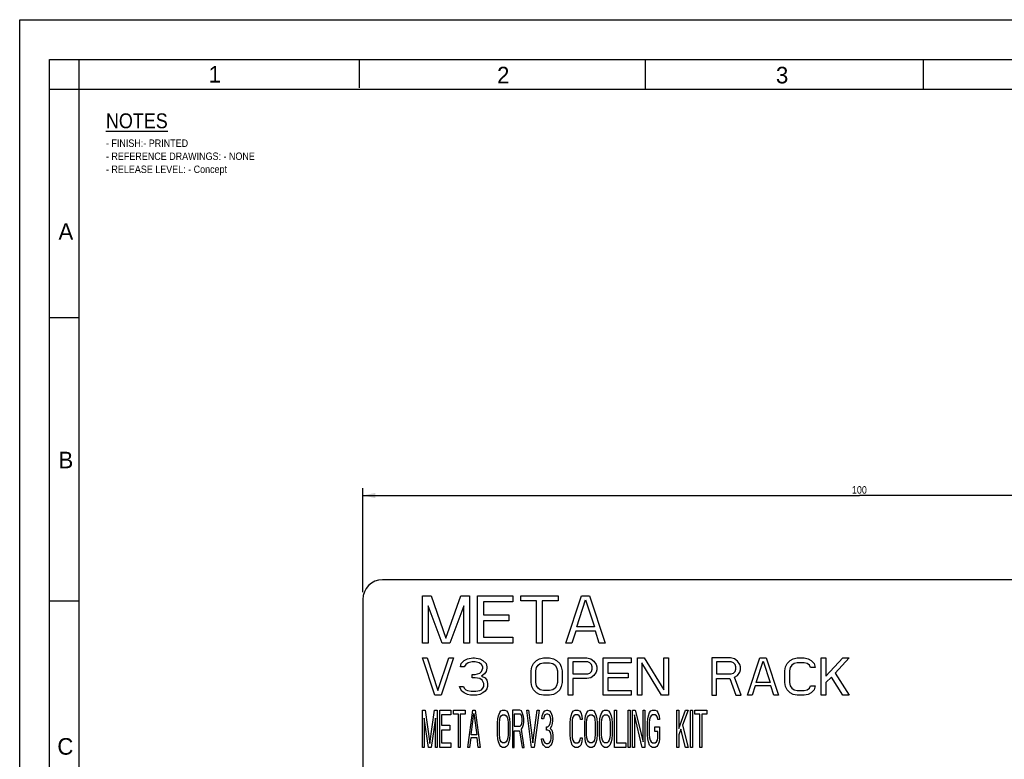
# Model space of a CAD drawing. Header units: millimetres. Extents: x 0 to 420, y -116 to 297.
# Tile 2 of 11: x 0 to 198, y 148 to 297. Entities that reach past the tile are written whole.
import ezdxf

# ---------------------------------------------------------------- set-up
doc = ezdxf.new("R2010")
doc.units = ezdxf.units.MM
doc.header["$LTSCALE"] = 23.1
doc.layers.get('0').update_dxf_attribs({"linetype": 'CONTINUOUS'})
doc.styles.get("Standard").update_dxf_attribs({"font": 'txt', "width": 0.9})
doc.styles.add('TEXTSTYLE_2', font='txt')
doc.dimstyles.new('DIMSTYLE_1', dxfattribs={"dimtxt": 1.5, "dimasz": 2.5, "dimexe": 1.5, "dimexo": 1.5, "dimgap": 0.375, "dimtad": 1, "dimdec": 0, "dimlfac": 0.5, "dimzin": 0, "dimdsep": 46, "dimtxsty": 'Standard', "dimblk": '_FILLED', "dimblk1": '_FILLED', "dimblk2": '_FILLED', "dimcen": 0.09, "dimazin": 0, "dimtp": 0.3, "dimtm": 0.3, "dimtfac": 1, "dimtdec": 0, "dimtofl": 0, "dimtmove": 0, "dimatfit": 3, "dimldrblk": '_FILLED', "dimfxl": 0, "dimtolj": 1, "dimtzin": 0, "dimarcsym": 0})

# ---------------------------------------------------------------- blocks, each defined once
blk = doc.blocks.new('_FILLED')
at = {"color": 0, "linetype": 'ByBlock'}
blk.add_solid([(0, 0), (-1, 0.2), (-1, -0.2)], dxfattribs=at)
blk = doc.blocks.new('*D1')
at = {"color": 2, "linetype": 'Continuous'}
for p, q in [((69.09, 181.8), (69.09, 202.75)), ((269.09, 185.68), (269.09, 202.75)), ((69.09, 201.25), (169.09, 201.25)), ((269.09, 201.25), (169.09, 201.25))]:
    blk.add_line(p, q, dxfattribs=at)
at = {"color": 2, "linetype": 'Continuous', "xscale": 2.5, "yscale": 2.5, "zscale": 2.5, "rotation": 180}
blk.add_blockref('_FILLED', (69.09, 201.25), dxfattribs=at)
at = {"color": 2, "linetype": 'Continuous', "xscale": 2.5, "yscale": 2.5, "zscale": 2.5}
blk.add_blockref('_FILLED', (269.09, 201.25), dxfattribs=at)
at = {"color": 2, "linetype": 'Continuous', "insert": (169.09, 203.13), "char_height": 1.5, "width": 4.05, "attachment_point": 2, "line_spacing_factor": 0.9}
blk.add_mtext('100', dxfattribs=at)

msp = doc.modelspace()

# ---------------------------------------------------------------- linework, layer by layer
at = {"color": 7, "linetype": 'Continuous'}
for p, q in [((0, 0), (0, 297)), ((0, 297), (420, 297)), ((6, 6), (6, 289)), ((6, 289), (413, 289)), ((12, 6), (12, 289)), ((68.44, 283.3), (68.44, 288.86)), ((126, 283), (126, 289)), ((182, 283), (182, 289)), ((6, 283), (413, 283)), ((12, 237), (6, 237)), ((265.09, 184.3), (73.09, 184.3)), ((81.09, 171.55), (81.09, 181.05)), ((81.09, 181.05), (82.88, 181.05)), ((82.88, 181.05), (85.84, 172.56)), ((85.84, 172.56), (88.81, 181.05)), ((88.81, 181.05), (90.59, 181.05)), ((90.59, 181.05), (90.59, 171.55)), ((92.18, 171.55), (92.18, 181.05)), ((92.18, 181.05), (99.3, 181.05)), ((99.3, 181.05), (99.3, 179.84)), ((100.89, 180.04), (100.89, 181.05)), ((100.89, 181.05), (108.41, 181.05)), ((108.41, 181.05), (108.41, 180.04)), ((109.99, 171.55), (113.16, 181.05)), ((113.16, 181.05), (114.74, 181.05)), ((114.74, 181.05), (117.91, 171.55)), ((12, 180), (6, 180)), ((69.09, 180.3), (69.09, 92.3)), ((82.28, 179.03), (82.28, 171.55)), ((85.05, 171.55), (82.28, 179.03)), ((89.41, 179.03), (86.64, 171.55)), ((89.41, 171.55), (89.41, 179.03)), ((93.37, 179.84), (93.37, 177.21)), ((99.3, 179.84), (93.37, 179.84)), ((104.05, 180.04), (100.89, 180.04)), ((104.05, 171.55), (104.05, 180.04)), ((105.24, 180.04), (105.24, 171.55)), ((108.41, 180.04), (105.24, 180.04)), ((112.17, 174.79), (113.95, 180.24)), ((113.95, 180.24), (115.73, 174.79)), ((93.37, 177.21), (98.51, 177.21)), ((98.51, 177.21), (98.51, 176)), ((93.37, 176), (93.37, 172.76)), ((98.51, 176), (93.37, 176)), ((115.73, 174.79), (112.17, 174.79)), ((93.37, 172.76), (99.3, 172.76)), ((99.3, 172.76), (99.3, 171.55)), ((111.97, 173.98), (111.18, 171.55)), ((115.93, 173.98), (111.97, 173.98)), ((116.72, 171.55), (115.93, 173.98)), ((82.28, 171.55), (81.09, 171.55)), ((86.64, 171.55), (85.05, 171.55)), ((90.59, 171.55), (89.41, 171.55)), ((99.3, 171.55), (92.18, 171.55)), ((105.24, 171.55), (104.05, 171.55)), ((111.18, 171.55), (109.99, 171.55)), ((117.91, 171.55), (116.72, 171.55)), ((83.59, 161.05), (81.09, 168.55)), ((81.09, 168.55), (82.03, 168.55)), ((82.03, 168.55), (84.22, 162.01)), ((84.22, 162.01), (86.41, 168.55)), ((87.34, 168.55), (84.84, 161.05)), ((86.41, 168.55), (87.34, 168.55)), ((90.16, 168.39), (91.25, 168.55)), ((91.25, 168.55), (91.56, 168.55)), ((91.56, 168.55), (92.66, 168.39)), ((104.69, 168.39), (105.47, 168.55)), ((105.47, 168.55), (106.72, 168.55)), ((106.72, 168.55), (107.5, 168.39)), ((110.47, 161.05), (110.47, 168.55)), ((110.47, 168.55), (114.22, 168.55)), ((114.22, 168.55), (115, 168.39)), ((117.5, 161.05), (117.5, 168.55)), ((117.5, 168.55), (123.13, 168.55)), ((123.13, 168.55), (123.13, 167.59)), ((124.38, 161.05), (124.38, 168.55)), ((124.38, 168.55), (125.78, 168.55)), ((125.78, 168.55), (129.69, 162.17)), ((129.69, 162.17), (129.69, 168.55)), ((129.69, 168.55), (130.63, 168.55)), ((130.63, 168.55), (130.63, 161.05)), ((139.38, 168.55), (139.38, 161.05)), ((143.13, 168.55), (139.38, 168.55)), ((143.91, 168.39), (143.13, 168.55)), ((146.56, 161.05), (149.06, 168.55)), ((149.06, 168.55), (150.31, 168.55)), ((150.31, 168.55), (152.81, 161.05)), ((155.78, 168.39), (156.56, 168.55)), ((156.56, 168.55), (157.97, 168.55)), ((157.97, 168.55), (158.75, 168.39)), ((161.41, 161.05), (161.41, 168.55)), ((161.41, 168.55), (162.34, 168.55)), ((162.34, 164.88), (165.78, 168.55)), ((162.34, 168.55), (162.34, 164.88)), ((167.03, 168.55), (164.22, 165.52)), ((165.78, 168.55), (167.03, 168.55)), ((88.75, 166.8), (88.91, 167.43)), ((89.53, 166.8), (88.75, 166.8)), ((88.91, 167.43), (89.53, 168.07)), ((89.53, 168.07), (90.16, 168.39)), ((89.84, 167.27), (89.53, 166.8)), ((90.31, 167.59), (89.84, 167.27)), ((91.09, 167.75), (90.31, 167.59)), ((91.72, 167.75), (91.09, 167.75)), ((92.5, 167.59), (91.72, 167.75)), ((92.97, 167.27), (92.5, 167.59)), ((92.66, 168.39), (93.28, 168.07)), ((93.28, 166.8), (92.97, 167.27)), ((93.28, 168.07), (93.91, 167.43)), ((93.28, 166.48), (93.28, 166.8)), ((93.91, 167.43), (94.06, 166.8)), ((94.06, 166.8), (94.06, 166.48)), ((102.97, 166), (103.13, 166.8)), ((103.13, 166.8), (103.44, 167.43)), ((103.44, 167.43), (104.06, 168.07)), ((103.91, 166), (104.06, 166.64)), ((104.06, 168.07), (104.69, 168.39)), ((104.06, 166.64), (104.38, 167.11)), ((104.38, 167.11), (104.84, 167.43)), ((104.84, 167.43), (105.47, 167.59)), ((105.47, 167.59), (106.72, 167.59)), ((106.72, 167.59), (107.34, 167.43)), ((107.34, 167.43), (107.81, 167.11)), ((107.5, 168.39), (108.13, 168.07)), ((107.81, 167.11), (108.13, 166.64)), ((108.13, 168.07), (108.75, 167.43)), ((108.13, 166.64), (108.28, 166)), ((108.75, 167.43), (109.06, 166.8)), ((109.06, 166.8), (109.22, 166)), ((111.41, 167.75), (111.41, 165.36)), ((114.38, 167.75), (111.41, 167.75)), ((114.84, 167.59), (114.38, 167.75)), ((115.16, 167.27), (114.84, 167.59)), ((115, 168.39), (115.63, 167.91)), ((115.31, 166.8), (115.16, 167.27)), ((115.31, 166.32), (115.31, 166.8)), ((115.63, 167.91), (116.09, 167.27)), ((116.09, 167.27), (116.25, 166.8)), ((116.25, 166.8), (116.25, 166.16)), ((118.44, 167.59), (118.44, 165.52)), ((123.13, 167.59), (118.44, 167.59)), ((125.31, 167.59), (125.31, 161.05)), ((129.22, 161.05), (125.31, 167.59)), ((140.31, 167.75), (140.31, 165.36)), ((143.28, 167.75), (140.31, 167.75)), ((143.75, 167.59), (143.28, 167.75)), ((144.06, 167.27), (143.75, 167.59)), ((144.53, 167.91), (143.91, 168.39)), ((144.22, 166.8), (144.06, 167.27)), ((144.22, 166.32), (144.22, 166.8)), ((145, 167.27), (144.53, 167.91)), ((145.16, 166.8), (145, 167.27)), ((145.16, 166.16), (145.16, 166.8)), ((148.28, 163.6), (149.69, 167.91)), ((149.69, 167.91), (151.09, 163.6)), ((154.06, 166), (154.22, 166.8)), ((154.22, 166.8), (154.53, 167.43)), ((154.53, 167.43), (155.16, 168.07)), ((155.16, 166.64), (155, 166)), ((155.16, 168.07), (155.78, 168.39)), ((155.47, 167.11), (155.16, 166.64)), ((155.94, 167.43), (155.47, 167.11)), ((156.56, 167.59), (155.94, 167.43)), ((157.97, 167.59), (156.56, 167.59)), ((158.59, 167.43), (157.97, 167.59)), ((159.06, 167.11), (158.59, 167.43)), ((158.75, 168.39), (159.38, 168.07)), ((159.22, 166.64), (159.06, 167.11)), ((160.16, 166.64), (159.22, 166.64)), ((159.38, 168.07), (160, 167.43)), ((160, 167.43), (160.16, 166.64)), ((91.09, 164.56), (91.09, 165.2)), ((91.09, 165.2), (91.72, 165.2)), ((91.72, 165.2), (92.66, 165.52)), ((92.66, 165.52), (92.97, 165.84)), ((92.97, 165.84), (93.28, 166.48)), ((93.59, 165.36), (92.97, 164.88)), ((92.97, 164.88), (93.75, 164.56)), ((93.91, 165.84), (93.59, 165.36)), ((94.06, 166.48), (93.91, 165.84)), ((102.97, 163.6), (102.97, 166)), ((103.91, 163.6), (103.91, 166)), ((108.28, 166), (108.28, 163.6)), ((109.22, 166), (109.22, 163.6)), ((111.41, 165.36), (114.38, 165.36)), ((114.38, 165.36), (114.84, 165.52)), ((114.84, 165.52), (115.16, 165.84)), ((115.63, 165.04), (115, 164.56)), ((115.16, 165.84), (115.31, 166.32)), ((116.09, 165.68), (115.63, 165.04)), ((116.25, 166.16), (116.09, 165.68)), ((118.44, 165.52), (122.5, 165.52)), ((122.5, 165.52), (122.5, 164.56)), ((140.31, 165.36), (143.28, 165.36)), ((143.28, 165.36), (143.75, 165.52)), ((143.75, 165.52), (144.06, 165.84)), ((143.91, 164.72), (144.53, 165.04)), ((145.31, 161.05), (143.91, 164.72)), ((144.06, 165.84), (144.22, 166.32)), ((144.53, 165.04), (145, 165.68)), ((145, 165.68), (145.16, 166.16)), ((154.06, 163.6), (154.06, 166)), ((155, 166), (155, 163.6)), ((163.44, 164.72), (162.34, 163.6)), ((165.78, 161.05), (163.44, 164.72)), ((164.22, 165.52), (167.03, 161.05)), ((88.75, 162.33), (88.59, 162.81)), ((88.59, 162.81), (89.38, 162.81)), ((89.38, 162.81), (89.53, 162.49)), ((91.72, 164.56), (91.09, 164.56)), ((92.66, 164.4), (91.72, 164.56)), ((93.13, 164.08), (92.66, 164.4)), ((93.44, 163.44), (93.13, 164.08)), ((93.28, 162.49), (93.44, 162.81)), ((93.44, 162.81), (93.44, 163.44)), ((93.75, 164.56), (94.06, 164.08)), ((94.06, 164.08), (94.22, 163.44)), ((94.22, 162.81), (94.06, 162.33)), ((94.22, 163.44), (94.22, 162.81)), ((103.13, 162.81), (102.97, 163.6)), ((103.44, 162.17), (103.13, 162.81)), ((104.06, 162.97), (103.91, 163.6)), ((104.38, 162.49), (104.06, 162.97)), ((108.13, 162.97), (107.81, 162.49)), ((108.28, 163.6), (108.13, 162.97)), ((109.06, 162.81), (108.75, 162.17)), ((109.22, 163.6), (109.06, 162.81)), ((111.41, 164.4), (111.41, 161.05)), ((114.22, 164.4), (111.41, 164.4)), ((115, 164.56), (114.22, 164.4)), ((118.44, 164.56), (118.44, 162.01)), ((122.5, 164.56), (118.44, 164.56)), ((140.31, 161.05), (140.31, 164.4)), ((140.31, 164.4), (142.97, 164.4)), ((142.97, 164.4), (144.22, 161.05)), ((148.13, 162.97), (147.5, 161.05)), ((151.25, 162.97), (148.13, 162.97)), ((151.09, 163.6), (148.28, 163.6)), ((151.88, 161.05), (151.25, 162.97)), ((154.22, 162.81), (154.06, 163.6)), ((154.53, 162.17), (154.22, 162.81)), ((155, 163.6), (155.16, 162.97)), ((155.16, 162.97), (155.47, 162.49)), ((159.06, 162.49), (159.22, 162.97)), ((159.22, 162.97), (160.16, 162.97)), ((160.16, 162.97), (160, 162.17)), ((162.34, 163.6), (162.34, 161.05)), ((84.84, 161.05), (83.59, 161.05)), ((89.06, 161.85), (88.75, 162.33)), ((89.53, 161.53), (89.06, 161.85)), ((89.53, 162.49), (89.84, 162.17)), ((90.16, 161.21), (89.53, 161.53)), ((89.84, 162.17), (90.16, 162.01)), ((90.16, 162.01), (90.94, 161.85)), ((90.78, 161.05), (90.16, 161.21)), ((92.03, 161.05), (90.78, 161.05)), ((90.94, 161.85), (91.88, 161.85)), ((91.88, 161.85), (92.66, 162.01)), ((92.66, 161.21), (92.03, 161.05)), ((92.66, 162.01), (92.97, 162.17)), ((93.28, 161.53), (92.66, 161.21)), ((92.97, 162.17), (93.28, 162.49)), ((93.75, 161.85), (93.28, 161.53)), ((94.06, 162.33), (93.75, 161.85)), ((104.06, 161.53), (103.44, 162.17)), ((104.69, 161.21), (104.06, 161.53)), ((104.84, 162.17), (104.38, 162.49)), ((105.47, 161.05), (104.69, 161.21)), ((105.47, 162.01), (104.84, 162.17)), ((106.72, 162.01), (105.47, 162.01)), ((106.72, 161.05), (105.47, 161.05)), ((107.34, 162.17), (106.72, 162.01)), ((107.5, 161.21), (106.72, 161.05)), ((107.81, 162.49), (107.34, 162.17)), ((108.13, 161.53), (107.5, 161.21)), ((108.75, 162.17), (108.13, 161.53)), ((111.41, 161.05), (110.47, 161.05)), ((123.13, 161.05), (117.5, 161.05)), ((118.44, 162.01), (123.13, 162.01)), ((123.13, 162.01), (123.13, 161.05)), ((125.31, 161.05), (124.38, 161.05)), ((130.63, 161.05), (129.22, 161.05)), ((139.38, 161.05), (140.31, 161.05)), ((144.22, 161.05), (145.31, 161.05)), ((147.5, 161.05), (146.56, 161.05)), ((152.81, 161.05), (151.88, 161.05)), ((155.16, 161.53), (154.53, 162.17)), ((155.78, 161.21), (155.16, 161.53)), ((155.47, 162.49), (155.94, 162.17)), ((156.56, 161.05), (155.78, 161.21)), ((155.94, 162.17), (156.56, 162.01)), ((156.56, 162.01), (157.97, 162.01)), ((157.97, 161.05), (156.56, 161.05)), ((157.97, 162.01), (158.59, 162.17)), ((158.75, 161.21), (157.97, 161.05)), ((158.59, 162.17), (159.06, 162.49)), ((159.38, 161.53), (158.75, 161.21)), ((160, 162.17), (159.38, 161.53)), ((162.34, 161.05), (161.41, 161.05)), ((167.03, 161.05), (165.78, 161.05)), ((81.09, 150.55), (81.09, 158.05)), ((81.09, 158.05), (81.66, 158.05)), ((81.66, 158.05), (82.59, 151.35)), ((82.59, 151.35), (83.53, 158.05)), ((83.53, 158.05), (84.09, 158.05)), ((84.09, 158.05), (84.09, 150.55)), ((84.59, 150.55), (84.59, 158.05)), ((84.59, 158.05), (86.84, 158.05)), ((84.97, 157.09), (84.97, 155.02)), ((86.84, 157.09), (84.97, 157.09)), ((86.84, 158.05), (86.84, 157.09)), ((87.34, 157.25), (87.34, 158.05)), ((87.34, 158.05), (89.72, 158.05)), ((88.34, 157.25), (87.34, 157.25)), ((88.34, 150.55), (88.34, 157.25)), ((88.72, 157.25), (88.72, 150.55)), ((89.72, 157.25), (88.72, 157.25)), ((89.72, 158.05), (89.72, 157.25)), ((90.22, 150.55), (91.22, 158.05)), ((90.91, 153.1), (91.47, 157.41)), ((91.22, 158.05), (91.72, 158.05)), ((91.47, 157.41), (92.03, 153.1)), ((91.72, 158.05), (92.72, 150.55)), ((96.28, 156.3), (96.41, 156.93)), ((96.41, 156.93), (96.66, 157.57)), ((96.66, 157.57), (96.91, 157.89)), ((96.78, 156.61), (96.97, 156.93)), ((96.91, 157.89), (97.22, 158.05)), ((96.97, 156.93), (97.22, 157.09)), ((97.22, 158.05), (97.72, 158.05)), ((97.22, 157.09), (97.72, 157.09)), ((97.72, 158.05), (98.03, 157.89)), ((97.72, 157.09), (97.97, 156.93)), ((97.97, 156.93), (98.16, 156.61)), ((98.03, 157.89), (98.28, 157.57)), ((98.28, 157.57), (98.53, 156.93)), ((98.53, 156.93), (98.66, 156.3)), ((99.22, 158.05), (99.22, 150.55)), ((100.72, 158.05), (99.22, 158.05)), ((99.59, 157.25), (99.59, 154.86)), ((100.78, 157.25), (99.59, 157.25)), ((101.03, 157.89), (100.72, 158.05)), ((100.97, 157.09), (100.78, 157.25)), ((101.09, 156.77), (100.97, 157.09)), ((101.28, 157.41), (101.03, 157.89)), ((101.16, 156.3), (101.09, 156.77)), ((101.47, 156.77), (101.28, 157.41)), ((101.53, 156.3), (101.47, 156.77)), ((103.09, 150.55), (102.09, 158.05)), ((102.09, 158.05), (102.47, 158.05)), ((102.47, 158.05), (103.34, 151.51)), ((103.34, 151.51), (104.22, 158.05)), ((104.59, 158.05), (103.59, 150.55)), ((104.22, 158.05), (104.59, 158.05)), ((105.16, 156.3), (105.22, 156.93)), ((105.22, 156.93), (105.47, 157.57)), ((105.47, 157.57), (105.72, 157.89)), ((105.59, 156.77), (105.47, 156.3)), ((105.78, 157.09), (105.59, 156.77)), ((105.72, 157.89), (106.16, 158.05)), ((106.09, 157.25), (105.78, 157.09)), ((106.34, 157.25), (106.09, 157.25)), ((106.16, 158.05), (106.28, 158.05)), ((106.28, 158.05), (106.72, 157.89)), ((106.66, 157.09), (106.34, 157.25)), ((106.84, 156.77), (106.66, 157.09)), ((106.72, 157.89), (106.97, 157.57)), ((106.97, 156.3), (106.84, 156.77)), ((106.97, 157.57), (107.22, 156.93)), ((107.22, 156.93), (107.28, 156.3)), ((110.91, 156.3), (111.03, 156.93)), ((111.03, 156.93), (111.28, 157.57)), ((111.28, 157.57), (111.53, 157.89)), ((111.59, 156.93), (111.41, 156.61)), ((111.53, 157.89), (111.84, 158.05)), ((111.84, 157.09), (111.59, 156.93)), ((111.84, 158.05), (112.41, 158.05)), ((112.41, 157.09), (111.84, 157.09)), ((112.41, 158.05), (112.72, 157.89)), ((112.66, 156.93), (112.41, 157.09)), ((112.84, 156.61), (112.66, 156.93)), ((112.72, 157.89), (112.97, 157.57)), ((112.97, 157.57), (113.22, 156.93)), ((113.22, 156.93), (113.28, 156.14)), ((113.84, 156.3), (113.97, 156.93)), ((113.97, 156.93), (114.22, 157.57)), ((114.22, 157.57), (114.47, 157.89)), ((114.34, 156.61), (114.53, 156.93)), ((114.47, 157.89), (114.78, 158.05)), ((114.53, 156.93), (114.78, 157.09)), ((114.78, 158.05), (115.28, 158.05)), ((114.78, 157.09), (115.28, 157.09)), ((115.28, 158.05), (115.59, 157.89)), ((115.28, 157.09), (115.53, 156.93)), ((115.53, 156.93), (115.72, 156.61)), ((115.59, 157.89), (115.84, 157.57)), ((115.84, 157.57), (116.09, 156.93)), ((116.09, 156.93), (116.22, 156.3)), ((116.84, 156.3), (116.97, 156.93)), ((116.97, 156.93), (117.22, 157.57)), ((117.22, 157.57), (117.47, 157.89)), ((117.34, 156.61), (117.53, 156.93)), ((117.47, 157.89), (117.78, 158.05)), ((117.53, 156.93), (117.78, 157.09)), ((117.78, 158.05), (118.28, 158.05)), ((117.78, 157.09), (118.28, 157.09)), ((118.28, 158.05), (118.59, 157.89)), ((118.28, 157.09), (118.53, 156.93)), ((118.53, 156.93), (118.72, 156.61)), ((118.59, 157.89), (118.84, 157.57)), ((118.84, 157.57), (119.09, 156.93)), ((119.09, 156.93), (119.22, 156.3)), ((119.78, 150.55), (119.78, 158.05)), ((119.78, 158.05), (120.16, 158.05)), ((120.16, 158.05), (120.16, 151.51)), ((122.53, 150.55), (122.53, 158.05)), ((122.53, 158.05), (122.91, 158.05)), ((122.91, 158.05), (122.91, 150.55)), ((123.41, 150.55), (123.41, 158.05)), ((123.41, 158.05), (123.97, 158.05)), ((123.78, 157.09), (123.78, 150.55)), ((125.34, 150.55), (123.78, 157.09)), ((123.97, 158.05), (125.53, 151.67)), ((125.53, 151.67), (125.53, 158.05)), ((125.53, 158.05), (125.91, 158.05)), ((125.91, 158.05), (125.91, 150.55)), ((126.47, 156.3), (126.59, 156.93)), ((126.59, 156.93), (126.84, 157.57)), ((126.84, 157.57), (127.09, 157.89)), ((127.16, 156.93), (126.97, 156.61)), ((127.09, 157.89), (127.41, 158.05)), ((127.41, 157.09), (127.16, 156.93)), ((127.41, 158.05), (127.97, 158.05)), ((127.97, 157.09), (127.41, 157.09)), ((127.97, 158.05), (128.28, 157.89)), ((128.22, 156.93), (127.97, 157.09)), ((128.41, 156.61), (128.22, 156.93)), ((128.28, 157.89), (128.53, 157.57)), ((128.53, 157.57), (128.78, 156.93)), ((128.78, 156.93), (128.84, 156.14)), ((132.34, 150.55), (132.34, 158.05)), ((132.34, 158.05), (132.72, 158.05)), ((132.72, 158.05), (132.72, 154.38)), ((132.72, 154.38), (134.09, 158.05)), ((134.59, 158.05), (133.47, 155.02)), ((134.09, 158.05), (134.59, 158.05)), ((135.09, 150.55), (135.09, 158.05)), ((135.09, 158.05), (135.47, 158.05)), ((135.47, 158.05), (135.47, 150.55)), ((135.97, 157.25), (135.97, 158.05)), ((135.97, 158.05), (138.34, 158.05)), ((136.97, 157.25), (135.97, 157.25)), ((136.97, 150.55), (136.97, 157.25)), ((137.34, 157.25), (137.34, 150.55)), ((138.34, 157.25), (137.34, 157.25)), ((138.34, 158.05), (138.34, 157.25)), ((81.47, 156.46), (81.47, 150.55)), ((82.34, 150.55), (81.47, 156.46)), ((83.72, 156.46), (82.84, 150.55)), ((83.72, 150.55), (83.72, 156.46)), ((84.97, 155.02), (86.59, 155.02)), ((86.59, 155.02), (86.59, 154.06)), ((96.22, 155.5), (96.28, 156.3)), ((96.22, 153.1), (96.22, 155.5)), ((96.59, 155.5), (96.66, 156.14)), ((96.59, 153.1), (96.59, 155.5)), ((96.66, 156.14), (96.78, 156.61)), ((98.16, 156.61), (98.28, 156.14)), ((98.28, 156.14), (98.34, 155.5)), ((98.34, 155.5), (98.34, 153.1)), ((98.66, 156.3), (98.72, 155.5)), ((98.72, 155.5), (98.72, 153.1)), ((99.59, 154.86), (100.78, 154.86)), ((100.78, 154.86), (100.97, 155.02)), ((100.97, 155.02), (101.09, 155.34)), ((101.09, 155.34), (101.16, 155.82)), ((101.16, 155.82), (101.16, 156.3)), ((101.28, 154.54), (101.47, 155.18)), ((101.47, 155.18), (101.53, 155.66)), ((101.53, 155.66), (101.53, 156.3)), ((105.47, 156.3), (105.16, 156.3)), ((106.09, 154.06), (106.09, 154.7)), ((106.09, 154.7), (106.34, 154.7)), ((106.34, 154.7), (106.72, 155.02)), ((106.72, 155.02), (106.84, 155.34)), ((106.84, 155.34), (106.97, 155.98)), ((107.09, 154.86), (106.84, 154.38)), ((106.97, 155.98), (106.97, 156.3)), ((107.22, 155.34), (107.09, 154.86)), ((107.28, 155.98), (107.22, 155.34)), ((107.28, 156.3), (107.28, 155.98)), ((110.84, 155.5), (110.91, 156.3)), ((110.84, 153.1), (110.84, 155.5)), ((111.28, 156.14), (111.22, 155.5)), ((111.22, 155.5), (111.22, 153.1)), ((111.41, 156.61), (111.28, 156.14)), ((112.91, 156.14), (112.84, 156.61)), ((113.28, 156.14), (112.91, 156.14)), ((113.78, 155.5), (113.84, 156.3)), ((113.78, 153.1), (113.78, 155.5)), ((114.16, 155.5), (114.22, 156.14)), ((114.16, 153.1), (114.16, 155.5)), ((114.22, 156.14), (114.34, 156.61)), ((115.72, 156.61), (115.84, 156.14)), ((115.84, 156.14), (115.91, 155.5)), ((115.91, 155.5), (115.91, 153.1)), ((116.22, 156.3), (116.28, 155.5)), ((116.28, 155.5), (116.28, 153.1)), ((116.78, 155.5), (116.84, 156.3)), ((116.78, 153.1), (116.78, 155.5)), ((117.16, 155.5), (117.22, 156.14)), ((117.16, 153.1), (117.16, 155.5)), ((117.22, 156.14), (117.34, 156.61)), ((118.72, 156.61), (118.84, 156.14)), ((118.84, 156.14), (118.91, 155.5)), ((118.91, 155.5), (118.91, 153.1)), ((119.22, 156.3), (119.28, 155.5)), ((119.28, 155.5), (119.28, 153.1)), ((126.41, 155.5), (126.47, 156.3)), ((126.41, 153.1), (126.41, 155.5)), ((126.84, 156.14), (126.78, 155.5)), ((126.78, 155.5), (126.78, 153.1)), ((126.97, 156.61), (126.84, 156.14)), ((127.91, 153.74), (127.91, 154.7)), ((127.91, 154.7), (128.84, 154.7)), ((128.47, 156.14), (128.41, 156.61)), ((128.84, 156.14), (128.47, 156.14)), ((128.84, 154.7), (128.84, 152.31)), ((133.47, 155.02), (134.59, 150.55)), ((84.97, 154.06), (84.97, 151.51)), ((86.59, 154.06), (84.97, 154.06)), ((92.03, 153.1), (90.91, 153.1)), ((96.28, 152.31), (96.22, 153.1)), ((96.66, 152.47), (96.59, 153.1)), ((98.34, 153.1), (98.28, 152.47)), ((98.72, 153.1), (98.66, 152.31)), ((99.59, 150.55), (99.59, 153.9)), ((99.59, 153.9), (100.66, 153.9)), ((100.66, 153.9), (101.16, 150.55)), ((101.03, 154.22), (101.28, 154.54)), ((101.59, 150.55), (101.03, 154.22)), ((106.34, 154.06), (106.09, 154.06)), ((106.72, 153.9), (106.34, 154.06)), ((106.91, 153.58), (106.72, 153.9)), ((106.84, 154.38), (107.16, 154.06)), ((107.03, 152.94), (106.91, 153.58)), ((107.03, 152.31), (107.03, 152.94)), ((107.16, 154.06), (107.28, 153.58)), ((107.28, 153.58), (107.34, 152.94)), ((107.34, 152.94), (107.34, 152.31)), ((110.91, 152.31), (110.84, 153.1)), ((111.22, 153.1), (111.28, 152.47)), ((113.84, 152.31), (113.78, 153.1)), ((114.22, 152.47), (114.16, 153.1)), ((115.91, 153.1), (115.84, 152.47)), ((116.28, 153.1), (116.22, 152.31)), ((116.84, 152.31), (116.78, 153.1)), ((117.22, 152.47), (117.16, 153.1)), ((118.91, 153.1), (118.84, 152.47)), ((119.28, 153.1), (119.22, 152.31)), ((126.47, 152.31), (126.41, 153.1)), ((126.78, 153.1), (126.84, 152.47)), ((128.47, 153.74), (127.91, 153.74)), ((128.47, 152.47), (128.47, 153.74)), ((133.16, 154.22), (132.72, 153.1)), ((132.72, 153.1), (132.72, 150.55)), ((134.09, 150.55), (133.16, 154.22)), ((84.97, 151.51), (86.84, 151.51)), ((86.84, 151.51), (86.84, 150.55)), ((90.84, 152.47), (90.59, 150.55)), ((92.09, 152.47), (90.84, 152.47)), ((92.34, 150.55), (92.09, 152.47)), ((96.41, 151.67), (96.28, 152.31)), ((96.66, 151.03), (96.41, 151.67)), ((96.78, 151.99), (96.66, 152.47)), ((96.91, 150.71), (96.66, 151.03)), ((96.97, 151.67), (96.78, 151.99)), ((97.22, 150.55), (96.91, 150.71)), ((97.22, 151.51), (96.97, 151.67)), ((97.72, 151.51), (97.22, 151.51)), ((97.97, 151.67), (97.72, 151.51)), ((98.03, 150.71), (97.72, 150.55)), ((98.16, 151.99), (97.97, 151.67)), ((98.28, 151.03), (98.03, 150.71)), ((98.28, 152.47), (98.16, 151.99)), ((98.53, 151.67), (98.28, 151.03)), ((98.66, 152.31), (98.53, 151.67)), ((105.16, 151.83), (105.09, 152.31)), ((105.09, 152.31), (105.41, 152.31)), ((105.28, 151.35), (105.16, 151.83)), ((105.47, 151.03), (105.28, 151.35)), ((105.41, 152.31), (105.47, 151.99)), ((105.47, 151.99), (105.59, 151.67)), ((105.72, 150.71), (105.47, 151.03)), ((105.59, 151.67), (105.72, 151.51)), ((105.72, 151.51), (106.03, 151.35)), ((105.97, 150.55), (105.72, 150.71)), ((106.03, 151.35), (106.41, 151.35)), ((106.41, 151.35), (106.72, 151.51)), ((106.72, 150.71), (106.47, 150.55)), ((106.72, 151.51), (106.84, 151.67)), ((106.97, 151.03), (106.72, 150.71)), ((106.84, 151.67), (106.97, 151.99)), ((106.97, 151.99), (107.03, 152.31)), ((107.16, 151.35), (106.97, 151.03)), ((107.28, 151.83), (107.16, 151.35)), ((107.34, 152.31), (107.28, 151.83)), ((111.03, 151.67), (110.91, 152.31)), ((111.28, 151.03), (111.03, 151.67)), ((111.28, 152.47), (111.41, 151.99)), ((111.53, 150.71), (111.28, 151.03)), ((111.41, 151.99), (111.59, 151.67)), ((111.84, 150.55), (111.53, 150.71)), ((111.59, 151.67), (111.84, 151.51)), ((111.84, 151.51), (112.41, 151.51)), ((112.41, 151.51), (112.66, 151.67)), ((112.72, 150.71), (112.41, 150.55)), ((112.66, 151.67), (112.84, 151.99)), ((112.97, 151.03), (112.72, 150.71)), ((112.84, 151.99), (112.91, 152.47)), ((112.91, 152.47), (113.28, 152.47)), ((113.22, 151.67), (112.97, 151.03)), ((113.28, 152.47), (113.22, 151.67)), ((113.97, 151.67), (113.84, 152.31)), ((114.22, 151.03), (113.97, 151.67)), ((114.34, 151.99), (114.22, 152.47)), ((114.47, 150.71), (114.22, 151.03)), ((114.53, 151.67), (114.34, 151.99)), ((114.78, 150.55), (114.47, 150.71)), ((114.78, 151.51), (114.53, 151.67)), ((115.28, 151.51), (114.78, 151.51)), ((115.53, 151.67), (115.28, 151.51)), ((115.59, 150.71), (115.28, 150.55)), ((115.72, 151.99), (115.53, 151.67)), ((115.84, 151.03), (115.59, 150.71)), ((115.84, 152.47), (115.72, 151.99)), ((116.09, 151.67), (115.84, 151.03)), ((116.22, 152.31), (116.09, 151.67)), ((116.97, 151.67), (116.84, 152.31)), ((117.22, 151.03), (116.97, 151.67)), ((117.34, 151.99), (117.22, 152.47)), ((117.47, 150.71), (117.22, 151.03)), ((117.53, 151.67), (117.34, 151.99)), ((117.78, 150.55), (117.47, 150.71)), ((117.78, 151.51), (117.53, 151.67)), ((118.28, 151.51), (117.78, 151.51)), ((118.53, 151.67), (118.28, 151.51)), ((118.59, 150.71), (118.28, 150.55)), ((118.72, 151.99), (118.53, 151.67)), ((118.84, 151.03), (118.59, 150.71)), ((118.84, 152.47), (118.72, 151.99)), ((119.09, 151.67), (118.84, 151.03)), ((119.22, 152.31), (119.09, 151.67)), ((120.16, 151.51), (122.03, 151.51)), ((122.03, 151.51), (122.03, 150.55)), ((126.59, 151.67), (126.47, 152.31)), ((126.84, 151.03), (126.59, 151.67)), ((126.84, 152.47), (126.97, 151.99)), ((127.09, 150.71), (126.84, 151.03)), ((126.97, 151.99), (127.16, 151.67)), ((127.41, 150.55), (127.09, 150.71)), ((127.16, 151.67), (127.41, 151.51)), ((127.41, 151.51), (127.97, 151.51)), ((127.97, 151.51), (128.22, 151.67)), ((128.28, 150.71), (127.97, 150.55)), ((128.22, 151.67), (128.41, 151.99)), ((128.53, 151.03), (128.28, 150.71)), ((128.41, 151.99), (128.47, 152.47)), ((128.78, 151.67), (128.53, 151.03)), ((128.84, 152.31), (128.78, 151.67)), ((81.47, 150.55), (81.09, 150.55)), ((82.84, 150.55), (82.34, 150.55)), ((84.09, 150.55), (83.72, 150.55)), ((86.84, 150.55), (84.59, 150.55)), ((88.72, 150.55), (88.34, 150.55)), ((90.59, 150.55), (90.22, 150.55)), ((92.72, 150.55), (92.34, 150.55)), ((97.72, 150.55), (97.22, 150.55)), ((99.22, 150.55), (99.59, 150.55)), ((101.16, 150.55), (101.59, 150.55)), ((103.59, 150.55), (103.09, 150.55)), ((106.47, 150.55), (105.97, 150.55)), ((112.41, 150.55), (111.84, 150.55)), ((115.28, 150.55), (114.78, 150.55)), ((118.28, 150.55), (117.78, 150.55)), ((122.03, 150.55), (119.78, 150.55)), ((122.91, 150.55), (122.53, 150.55)), ((123.78, 150.55), (123.41, 150.55)), ((125.91, 150.55), (125.34, 150.55)), ((127.97, 150.55), (127.41, 150.55)), ((132.72, 150.55), (132.34, 150.55)), ((134.59, 150.55), (134.09, 150.55)), ((135.47, 150.55), (135.09, 150.55)), ((137.34, 150.55), (136.97, 150.55))]:
    msp.add_line(p, q, dxfattribs=at)
msp.add_arc((73.09, 180.3), 4, 90, 180, dxfattribs=at)

# ---------------------------------------------------------------- texts
at = {"color": 2, "linetype": 'Continuous', "char_height": 3.34, "width": 3.3373, "attachment_point": 1, "line_spacing_factor": 0.9, "style": 'TEXTSTYLE_2'}
for s, insert in [('1', (38.04, 287.68)), ('2', (96.13, 287.52)), ('3', (152.29, 287.52)), ('A', (7.81, 256.05)), ('B', (7.81, 210.06)), ('C', (7.58, 152.43))]:
    msp.add_mtext(s, dxfattribs=dict(at, insert=insert))
at = {"color": 2, "linetype": 'Continuous', "insert": (17.37, 278.15), "char_height": 3, "width": 39.15, "attachment_point": 1, "line_spacing_factor": 1.05}
msp.add_mtext('\\LNOTES\\P\\H1.5;\\l- FINISH:- PRINTED   \\P- REFERENCE DRAWINGS: - NONE \\P- RELEASE LEVEL: - Concept ', dxfattribs=at)

# ---------------------------------------------------------------- dimensions: what is measured, and where the dimension line sits
at = {"color": 2, "linetype": 'Continuous'}
dim = msp.add_linear_dim(base=(69.09, 201.25), p1=(269.09, 184.18), p2=(69.09, 180.3), angle=180, dimstyle='DIMSTYLE_1', dxfattribs=at)
dim.commit()
dim.dimension.update_dxf_attribs({"geometry": '*D1', "text_midpoint": (169.26, 201.25), "dimtype": 160})

doc.saveas('drawing.dxf')
